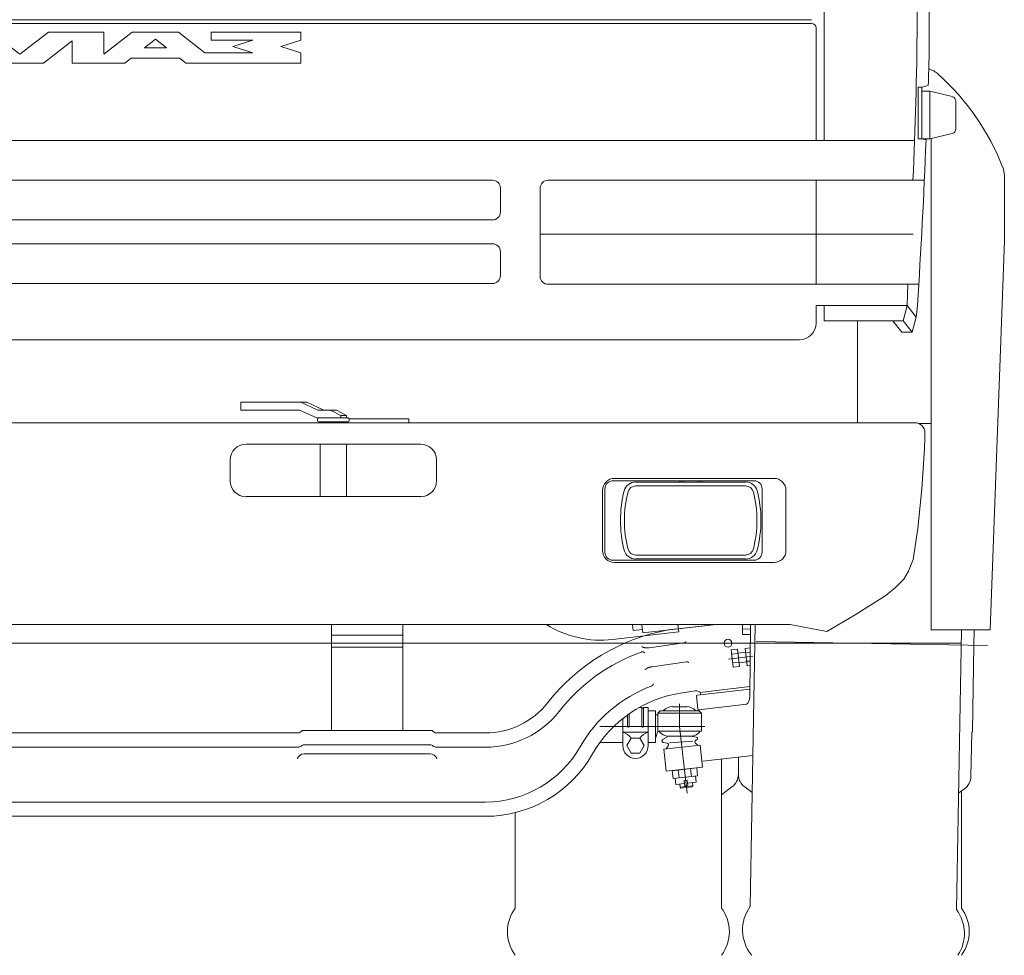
# Model space of a CAD drawing. Header units: metres. Extents: x -167 to 262, y -186 to 508.
# Tile 58 of 256: x 251.16 to 252.4, y -177.59 to -176.42. Entities that reach past the tile are written whole.
import ezdxf

# ---------------------------------------------------------------- set-up
doc = ezdxf.new("R2010")
doc.units = ezdxf.units.M
doc.header["$MEASUREMENT"] = 0

msp = doc.modelspace()

# ---------------------------------------------------------------- linework, layer by layer
at = {"color": 7, "linetype": 'Continuous', "lineweight": 13}
for p, q in [((252.174, -175.9734), (252.174, -176.567)), ((250.1666, -176.4151), (251.1623, -176.4151)), ((252.1581, -176.4197), (250.1666, -176.4197)), ((252.1581, -176.4151), (251.1623, -176.4151)), ((252.164, -176.4255), (252.164, -176.567)), ((251.1264, -176.4306), (251.1623, -176.4586)), ((251.1983, -176.4306), (251.1623, -176.4586)), ((251.2682, -176.4306), (251.1983, -176.4306)), ((251.2682, -176.4586), (251.2682, -176.4306)), ((251.3036, -176.4306), (251.2682, -176.4586)), ((251.3621, -176.4306), (251.3036, -176.4306)), ((251.3621, -176.4306), (251.395, -176.4566)), ((251.5159, -176.4306), (251.403, -176.4306)), ((251.403, -176.4306), (251.403, -176.4406)), ((251.5159, -176.4406), (251.5159, -176.4306)), ((251.2282, -176.4416), (251.1923, -176.4696)), ((251.2282, -176.4696), (251.2282, -176.4416)), ((251.3331, -176.4396), (251.3192, -176.4506)), ((251.347, -176.4506), (251.3192, -176.4506)), ((251.3331, -176.4396), (251.347, -176.4506)), ((251.403, -176.4406), (251.4555, -176.4406)), ((251.4555, -176.4406), (251.4305, -176.4486)), ((251.4305, -176.4486), (251.4555, -176.4566)), ((251.5159, -176.4406), (251.4909, -176.4486)), ((251.4909, -176.4486), (251.5159, -176.4566)), ((251.3023, -176.4636), (251.2947, -176.4696)), ((251.3635, -176.4636), (251.3023, -176.4636)), ((251.3635, -176.4636), (251.3711, -176.4696)), ((251.4555, -176.4566), (251.395, -176.4566)), ((251.5159, -176.4696), (251.5159, -176.4566)), ((251.1324, -176.4696), (251.1623, -176.4696)), ((251.1923, -176.4696), (251.1623, -176.4696)), ((251.2947, -176.4696), (251.2282, -176.4696)), ((251.5159, -176.4696), (251.3711, -176.4696)), ((252.2925, -176.5649), (252.2925, -176.5)), ((252.2925, -176.5), (252.2969, -176.5)), ((252.2969, -176.5), (252.305, -176.4978)), ((252.2969, -176.5), (252.2969, -176.5649)), ((252.2969, -176.5049), (252.3069, -176.5049)), ((252.3069, -176.5049), (252.3069, -176.5649)), ((252.3069, -176.5049), (252.3353, -176.5118)), ((252.3398, -176.5177), (252.3398, -176.5522)), ((252.3069, -176.5649), (252.3353, -176.558)), ((252.2879, -176.567), (250.0367, -176.567)), ((252.2925, -176.5649), (252.2969, -176.5649)), ((252.2969, -176.5649), (252.3069, -176.5649)), ((252.2969, -176.5649), (252.3023, -176.5663)), ((252.3089, -176.5644), (252.3089, -177.1821)), ((252.4008, -176.6113), (252.4008, -176.6927)), ((251.757, -176.6169), (250.5677, -176.6169)), ((252.3002, -176.6169), (251.8269, -176.6169)), ((252.164, -176.7478), (252.164, -176.6169)), ((251.767, -176.6269), (251.767, -176.6569)), ((251.8169, -176.6269), (251.8169, -176.7378)), ((251.757, -176.6669), (250.5677, -176.6669)), ((252.2863, -176.6847), (251.8169, -176.6847)), ((251.757, -176.6968), (250.5677, -176.6968)), ((252.3828, -177.1821), (252.4008, -176.693)), ((251.767, -176.7068), (251.767, -176.7368)), ((251.757, -176.7468), (250.5677, -176.7468)), ((251.8269, -176.7478), (252.2931, -176.7478)), ((252.2784, -176.7746), (252.164, -176.7746)), ((252.164, -176.7746), (252.164, -176.7966)), ((252.174, -176.7746), (252.174, -176.7936)), ((252.2784, -176.7746), (252.2734, -176.7936)), ((252.2784, -176.7746), (252.2899, -176.7891)), ((252.2734, -176.7936), (252.174, -176.7936)), ((252.216, -176.922), (252.216, -176.7936)), ((252.2604, -176.7936), (252.2719, -176.8081)), ((252.2734, -176.7936), (252.2849, -176.8081)), ((252.2899, -176.7891), (252.2849, -176.8081)), ((252.2719, -176.8081), (252.2849, -176.8081)), ((250.1816, -176.8175), (251.1623, -176.8175)), ((251.1623, -176.8175), (252.1431, -176.8175)), ((251.5233, -176.8959), (251.4406, -176.8959)), ((251.4406, -176.9059), (251.4406, -176.8959)), ((251.5374, -176.9059), (251.5158, -176.8959)), ((251.5449, -176.9059), (251.5233, -176.8959)), ((251.5142, -176.9059), (251.4406, -176.9059)), ((251.5358, -176.9159), (251.5142, -176.9059)), ((251.5606, -176.9059), (251.5374, -176.9059)), ((251.5661, -176.9129), (251.5531, -176.9059)), ((251.5735, -176.9129), (251.5606, -176.9059)), ((251.1623, -176.922), (250.0363, -176.922)), ((251.1623, -176.922), (252.2884, -176.922)), ((251.5753, -176.9159), (251.5358, -176.9159)), ((251.5369, -176.9194), (251.5369, -176.9174)), ((251.5753, -176.9209), (251.5384, -176.9209)), ((251.5403, -176.9219), (251.5403, -176.922)), ((251.5661, -176.9159), (251.5661, -176.9129)), ((251.5735, -176.9129), (251.5661, -176.9129)), ((251.5733, -176.9219), (251.5733, -176.922)), ((251.5735, -176.9159), (251.5735, -176.9129)), ((251.5767, -176.917), (251.6517, -176.917)), ((251.5768, -176.9194), (251.5768, -176.9174)), ((251.6517, -176.922), (251.6517, -176.917)), ((251.6517, -176.922), (252.2884, -176.922)), ((252.3089, -176.9227), (252.2926, -176.9227)), ((252.3009, -176.9404), (252.3009, -176.9344)), ((252.3004, -176.9549), (252.3009, -176.9404)), ((251.447, -176.9489), (251.6667, -176.9489)), ((251.5403, -176.9489), (251.5403, -177.0148)), ((251.5733, -176.9489), (251.5733, -177.0148)), ((252.2971, -177.0048), (252.3004, -176.9549)), ((251.427, -176.9949), (251.427, -176.9689)), ((251.6867, -176.9949), (251.6867, -176.9689)), ((251.9371, -176.9964), (252.0754, -176.9964)), ((251.9923, -176.9949), (251.9923, -176.9964)), ((251.9943, -176.9949), (251.9943, -176.9964)), ((251.9973, -176.9949), (251.9973, -176.9964)), ((252.0152, -176.9949), (252.0152, -176.9964)), ((252.0182, -176.9949), (252.0182, -176.9964)), ((252.0202, -176.9949), (252.0202, -176.9964)), ((251.9371, -177.0014), (252.0754, -177.0014)), ((252.2918, -177.0548), (252.2971, -177.0048)), ((251.447, -177.0148), (251.6667, -177.0148)), ((252.2861, -177.0937), (252.2918, -177.0548)), ((252.0754, -177.0882), (251.9371, -177.0882)), ((252.0754, -177.0932), (251.9371, -177.0932)), ((252.2804, -177.1087), (252.2861, -177.0937)), ((252.2637, -177.1292), (252.2742, -177.1187)), ((252.2742, -177.1187), (252.2804, -177.1087)), ((252.2518, -177.1392), (252.2637, -177.1292)), ((252.2133, -177.1636), (252.2518, -177.1392)), ((252.1775, -177.1846), (252.2133, -177.1636)), ((251.1623, -177.1756), (250.193, -177.1756)), ((251.1623, -177.1756), (252.1316, -177.1756)), ((251.5543, -177.3089), (251.5543, -177.1756)), ((251.6442, -177.3089), (251.6442, -177.1756)), ((251.9329, -177.1756), (251.9338, -177.1831)), ((251.9457, -177.1818), (251.9338, -177.1831)), ((251.945, -177.1756), (251.9462, -177.1861)), ((251.9908, -177.181), (251.9462, -177.1861)), ((252.0383, -177.1756), (251.9782, -177.1825)), ((251.9902, -177.1756), (251.9913, -177.185)), ((252.0383, -177.1756), (251.9908, -177.181)), ((252.0713, -177.1881), (252.0714, -177.1756)), ((252.0813, -177.1813), (252.0713, -177.1812)), ((252.0806, -177.2666), (252.0814, -177.1756)), ((252.0874, -177.1756), (252.0812, -177.53)), ((252.1775, -177.1846), (252.1316, -177.1756)), ((252.3089, -177.1821), (252.3828, -177.1821)), ((252.347, -177.1821), (252.3408, -177.5345)), ((252.3626, -177.2017), (252.363, -177.1821)), ((251.6442, -177.1891), (251.5543, -177.1891)), ((251.9913, -177.185), (251.9081, -177.1945)), ((252.0813, -177.1882), (252.0713, -177.1881)), ((252.3468, -177.1991), (249.9778, -177.1991)), ((251.6442, -177.2041), (251.5543, -177.2041)), ((251.9976, -177.1987), (251.9542, -177.2048)), ((252.057, -177.2076), (252.065, -177.2067)), ((252.065, -177.2067), (252.0675, -177.2285)), ((252.0749, -177.2056), (252.0811, -177.2049)), ((252.0749, -177.2056), (252.0774, -177.2274)), ((252.3798, -177.202), (252.0888, -177.1969)), ((252.3626, -177.2017), (252.3607, -177.3103)), ((252.0537, -177.219), (252.0845, -177.2155)), ((252.057, -177.2076), (252.0595, -177.2294)), ((252.0577, -177.2131), (252.0656, -177.2122)), ((252.0755, -177.2105), (252.0655, -177.2117)), ((252.0755, -177.211), (252.0811, -177.2104)), ((252.0009, -177.2226), (251.9576, -177.2287)), ((252.0589, -177.224), (252.0668, -177.2231)), ((252.0595, -177.2294), (252.0675, -177.2285)), ((252.0768, -177.2224), (252.0669, -177.2236)), ((252.0768, -177.2219), (252.081, -177.2215)), ((252.0774, -177.2274), (252.0809, -177.227)), ((252.0807, -177.2537), (252.0181, -177.2609)), ((252.012, -177.2592), (251.9958, -177.2615)), ((252.0135, -177.2654), (252.0154, -177.2818)), ((252.0144, -177.2643), (252.0807, -177.2567)), ((252.018, -177.2609), (252.0184, -177.2638)), ((251.9448, -177.28), (251.9413, -177.28)), ((251.9448, -177.28), (251.9448, -177.3039)), ((251.9468, -177.28), (251.9468, -177.3039)), ((251.9528, -177.28), (251.9468, -177.28)), ((251.9528, -177.28), (251.9528, -177.3279)), ((252.0013, -177.279), (251.9833, -177.279)), ((251.9923, -177.3039), (251.9923, -177.2753)), ((252.0165, -177.2827), (252.0766, -177.2758)), ((251.9208, -177.2938), (251.9208, -177.3279)), ((251.9268, -177.2892), (251.9268, -177.3039)), ((251.9288, -177.2878), (251.9288, -177.3039)), ((251.9618, -177.284), (251.9528, -177.284)), ((251.9618, -177.284), (251.9618, -177.3239)), ((251.9648, -177.289), (251.9618, -177.289)), ((251.9648, -177.287), (251.9678, -177.284)), ((251.9648, -177.287), (251.9648, -177.3099)), ((252.0198, -177.287), (251.9648, -177.287)), ((252.0168, -177.284), (251.9678, -177.284)), ((252.0165, -177.2827), (252.0148, -177.284)), ((252.0168, -177.284), (252.0198, -177.287)), ((252.0198, -177.287), (252.0198, -177.3099)), ((252.0242, -177.3039), (251.8921, -177.3039)), ((252.0018, -177.3876), (251.9923, -177.3039)), ((250.8125, -177.3119), (251.1623, -177.3119)), ((251.5122, -177.3119), (251.1623, -177.3119)), ((251.6812, -177.3089), (251.5174, -177.3089)), ((251.7481, -177.3119), (251.6864, -177.3119)), ((251.9208, -177.3109), (251.9528, -177.3109)), ((251.9648, -177.3099), (251.9618, -177.3189)), ((252.0198, -177.3099), (251.9648, -177.3099)), ((251.9783, -177.3159), (251.971, -177.3202)), ((252.0063, -177.3159), (251.9783, -177.3159)), ((252.0063, -177.3159), (252.0132, -177.3172)), ((252.3588, -177.3664), (252.3597, -177.3113)), ((252.3597, -177.3113), (252.3607, -177.3103)), ((250.8125, -177.3299), (251.1623, -177.3299)), ((251.5122, -177.3299), (251.1623, -177.3299)), ((251.6784, -177.3269), (251.5201, -177.3269)), ((251.7481, -177.3299), (251.6864, -177.3299)), ((251.9208, -177.3239), (251.892, -177.3239)), ((251.9618, -177.3239), (251.9528, -177.3239)), ((251.9716, -177.3239), (251.9768, -177.3249)), ((251.9724, -177.3324), (252.018, -177.3272)), ((251.9781, -177.328), (251.9754, -177.3321)), ((251.9797, -177.3242), (252.0088, -177.3222)), ((252.012, -177.3246), (252.0151, -177.3275)), ((252.0133, -177.3211), (252.0128, -177.3212)), ((252.0212, -177.355), (252.018, -177.3272)), ((251.6784, -177.3382), (251.5201, -177.3382)), ((251.9756, -177.3602), (251.9724, -177.3324)), ((252.0215, -177.3474), (252.0845, -177.3402)), ((252.0662, -177.3423), (252.0662, -177.3639)), ((251.9756, -177.3602), (252.0212, -177.355)), ((252.0452, -177.3447), (252.0452, -177.5322)), ((252.0139, -177.3558), (251.9829, -177.3594)), ((251.9841, -177.3693), (251.9829, -177.3594)), ((252.015, -177.3658), (251.9841, -177.3693)), ((251.9918, -177.3684), (251.9907, -177.3585)), ((252.0073, -177.3666), (252.0061, -177.3567)), ((252.0133, -177.374), (252.0124, -177.366)), ((252.015, -177.3658), (252.0139, -177.3558)), ((251.9875, -177.3769), (251.9866, -177.369)), ((251.9984, -177.3757), (251.9875, -177.3769)), ((251.9929, -177.3803), (251.9925, -177.3764)), ((252.0088, -177.3785), (251.9929, -177.3803)), ((251.9929, -177.3803), (251.994, -177.3812)), ((252.0079, -177.3796), (251.994, -177.3812)), ((252.002, -177.3713), (251.998, -177.3717)), ((251.998, -177.3717), (251.9988, -177.3787)), ((251.9988, -177.3787), (252.0027, -177.3782)), ((252.0027, -177.3782), (252.002, -177.3713)), ((252.0133, -177.374), (252.0024, -177.3752)), ((252.0079, -177.3796), (252.0088, -177.3785)), ((252.0088, -177.3785), (252.0084, -177.3746)), ((252.0452, -177.3896), (252.0582, -177.3798)), ((252.0837, -177.387), (252.0742, -177.3798)), ((252.3434, -177.3874), (252.3505, -177.3823)), ((252.3468, -177.3849), (252.3468, -177.5322)), ((250.5766, -177.3988), (251.1623, -177.3988)), ((251.7481, -177.3988), (251.1623, -177.3988)), ((250.5766, -177.4168), (251.1623, -177.4168)), ((251.7481, -177.4168), (251.1623, -177.4168)), ((251.7855, -177.4122), (251.7855, -177.5322))]:
    msp.add_line(p, q, dxfattribs=at)
for points in [[(252.2889, -175.9659, -0.021047), (252.3036, -176.2353), (252.3061, -176.4201, -0.014648), (252.305, -176.4978)], [(252.2599, -175.9841, -0.029085), (252.2872, -176.2353, -0.014079), (252.2911, -176.4201, -0.010326), (252.2858, -176.6169)], [(252.3023, -176.5663, -0.007076), (252.2914, -176.7746, -0.018251), (252.2899, -176.7891)]]:
    msp.add_lwpolyline(points, format="xyb", dxfattribs=at)
msp.add_lwpolyline([(252.2795, -176.7478), (252.2784, -176.7746)], dxfattribs=at)
for points in [[(251.9104, -177.0977, -0.414214), (251.8954, -177.0827), (251.8954, -177.0068, -0.414214), (251.9104, -176.9919), (252.1111, -176.9919, -0.414214), (252.1261, -177.0068), (252.1261, -177.0827, -0.414214), (252.1111, -177.0977)], [(251.9084, -177.0947), (252.0862, -177.0947, 0.414214), (252.0961, -177.0847), (252.0961, -177.0048, 0.414214), (252.0862, -176.9949), (251.9084, -176.9949, 0.414214), (251.8984, -177.0048), (251.8984, -177.0847, 0.414214)]]:
    msp.add_lwpolyline(points, format="xyb", close=True, dxfattribs=at)
at = {"color": 7, "linetype": 'Continuous', "lineweight": 13, "flags": 128}
for points in [[(251.9542, -177.2048), (251.9541, -177.2048), (251.9541, -177.2048), (251.954, -177.2048), (251.954, -177.2048), (251.9539, -177.2048), (251.9538, -177.2048), (251.9538, -177.2048), (251.9537, -177.2048), (251.9536, -177.2049), (251.9536, -177.2049), (251.9535, -177.2049), (251.9535, -177.2049), (251.9534, -177.2049), (251.9533, -177.2049), (251.9533, -177.2049), (251.9532, -177.2049), (251.9532, -177.2049), (251.9531, -177.2049), (251.953, -177.2049), (251.953, -177.2049), (251.9529, -177.2049), (251.9528, -177.2049), (251.9528, -177.2049), (251.9527, -177.2049), (251.9527, -177.2049), (251.9526, -177.2049), (251.9525, -177.2049), (251.9525, -177.2049), (251.9524, -177.2049), (251.9523, -177.2049), (251.9523, -177.2049), (251.9522, -177.2049), (251.9522, -177.2049), (251.9521, -177.2049), (251.952, -177.2049), (251.952, -177.2049), (251.9519, -177.2049), (251.9519, -177.205), (251.9518, -177.205), (251.9517, -177.205), (251.9517, -177.205), (251.9516, -177.205), (251.9515, -177.205), (251.9515, -177.205), (251.9514, -177.205), (251.9514, -177.205), (251.9513, -177.205), (251.9512, -177.205), (251.9512, -177.205), (251.9511, -177.205), (251.9511, -177.205), (251.951, -177.205), (251.9509, -177.205), (251.9509, -177.205), (251.9508, -177.205), (251.9508, -177.205), (251.9507, -177.205), (251.9506, -177.205), (251.9506, -177.205), (251.9505, -177.205), (251.9504, -177.205), (251.9504, -177.205), (251.9503, -177.2049), (251.9503, -177.2049), (251.9502, -177.2049), (251.9501, -177.2049), (251.9501, -177.2049), (251.95, -177.2049), (251.95, -177.2049), (251.9499, -177.2049), (251.9498, -177.2049), (251.9498, -177.2049), (251.9497, -177.2049), (251.9497, -177.2049), (251.9496, -177.2049), (251.9495, -177.2049), (251.9495, -177.2049), (251.9494, -177.2049), (251.9494, -177.2049), (251.9493, -177.2049), (251.9492, -177.2049), (251.9492, -177.2049), (251.9491, -177.2048), (251.9491, -177.2048), (251.949, -177.2048), (251.9489, -177.2048), (251.9489, -177.2048), (251.9488, -177.2048), (251.9488, -177.2048), (251.9487, -177.2048), (251.9487, -177.2048), (251.9486, -177.2048), (251.9485, -177.2048), (251.9485, -177.2047), (251.9484, -177.2047), (251.9484, -177.2047), (251.9483, -177.2047), (251.9482, -177.2047), (251.9482, -177.2047), (251.9481, -177.2047), (251.9481, -177.2047), (251.948, -177.2046), (251.9479, -177.2046), (251.9479, -177.2046), (251.9478, -177.2046), (251.9478, -177.2046), (251.9477, -177.2046), (251.9477, -177.2046), (251.9476, -177.2045), (251.9475, -177.2045), (251.9475, -177.2045), (251.9474, -177.2045), (251.9474, -177.2045), (251.9473, -177.2045), (251.9473, -177.2044), (251.9472, -177.2044), (251.9471, -177.2044), (251.9471, -177.2044), (251.947, -177.2044), (251.947, -177.2043), (251.9469, -177.2043), (251.9468, -177.2043), (251.9468, -177.2043), (251.9467, -177.2043), (251.9467, -177.2042), (251.9466, -177.2042), (251.9466, -177.2042), (251.9465, -177.2042), (251.9464, -177.2042), (251.9464, -177.2041), (251.9463, -177.2041), (251.9463, -177.2041), (251.9462, -177.2041), (251.9462, -177.204), (251.9461, -177.204), (251.9461, -177.204), (251.946, -177.204), (251.9459, -177.204), (251.9459, -177.2039), (251.9458, -177.2039), (251.9458, -177.2039), (251.9457, -177.2039), (251.9457, -177.2038), (251.9456, -177.2038), (251.9455, -177.2038), (251.9455, -177.2038), (251.9454, -177.2037), (251.9454, -177.2037), (251.9453, -177.2037), (251.9453, -177.2037), (251.9452, -177.2036), (251.9451, -177.2036), (251.9451, -177.2036), (251.945, -177.2036), (251.945, -177.2035), (251.9449, -177.2035), (251.9449, -177.2035), (251.9448, -177.2035), (251.9448, -177.2034), (251.9447, -177.2034)], [(251.9976, -177.1987), (251.9976, -177.1987), (251.9976, -177.1987), (251.9976, -177.1987), (251.9976, -177.1987), (251.9977, -177.1987), (251.9977, -177.1987), (251.9977, -177.1987), (251.9977, -177.1987), (251.9977, -177.1987), (251.9978, -177.1987), (251.9978, -177.1986), (251.9978, -177.1986), (251.9978, -177.1986), (251.9979, -177.1986), (251.9979, -177.1986), (251.9979, -177.1986), (251.9979, -177.1986), (251.9979, -177.1986), (251.998, -177.1986), (251.998, -177.1986), (251.998, -177.1986), (251.998, -177.1986), (251.998, -177.1986), (251.9981, -177.1986), (251.9981, -177.1986), (251.9981, -177.1986), (251.9981, -177.1985), (251.9981, -177.1985), (251.9982, -177.1985), (251.9982, -177.1985), (251.9982, -177.1985), (251.9982, -177.1985), (251.9982, -177.1985), (251.9983, -177.1985), (251.9983, -177.1985), (251.9983, -177.1985), (251.9983, -177.1985), (251.9983, -177.1985), (251.9983, -177.1985), (251.9984, -177.1985), (251.9984, -177.1985), (251.9984, -177.1984), (251.9984, -177.1984), (251.9984, -177.1984), (251.9985, -177.1984), (251.9985, -177.1984), (251.9985, -177.1984), (251.9985, -177.1984), (251.9985, -177.1984), (251.9986, -177.1984), (251.9986, -177.1984), (251.9986, -177.1984), (251.9986, -177.1984), (251.9986, -177.1984), (251.9987, -177.1983), (251.9987, -177.1983), (251.9987, -177.1983), (251.9987, -177.1983), (251.9987, -177.1983), (251.9987, -177.1983), (251.9988, -177.1983), (251.9988, -177.1983), (251.9988, -177.1983), (251.9988, -177.1983), (251.9988, -177.1983), (251.9989, -177.1982), (251.9989, -177.1982), (251.9989, -177.1982), (251.9989, -177.1982), (251.9989, -177.1982), (251.9989, -177.1982), (251.999, -177.1982), (251.999, -177.1982), (251.999, -177.1982), (251.999, -177.1982), (251.999, -177.1982), (251.9991, -177.1981), (251.9991, -177.1981), (251.9991, -177.1981), (251.9991, -177.1981), (251.9991, -177.1981), (251.9991, -177.1981), (251.9992, -177.1981), (251.9992, -177.1981), (251.9992, -177.1981), (251.9992, -177.198), (251.9992, -177.198), (251.9992, -177.198), (251.9993, -177.198), (251.9993, -177.198), (251.9993, -177.198), (251.9993, -177.198), (251.9993, -177.198), (251.9993, -177.1979), (251.9994, -177.1979), (251.9994, -177.1979), (251.9994, -177.1979), (251.9994, -177.1979), (251.9994, -177.1979), (251.9994, -177.1979), (251.9994, -177.1979), (251.9995, -177.1978), (251.9995, -177.1978), (251.9995, -177.1978), (251.9995, -177.1978), (251.9995, -177.1978), (251.9995, -177.1978), (251.9996, -177.1978), (251.9996, -177.1977), (251.9996, -177.1977), (251.9996, -177.1977), (251.9996, -177.1977), (251.9996, -177.1977), (251.9996, -177.1977), (251.9997, -177.1977), (251.9997, -177.1976), (251.9997, -177.1976), (251.9997, -177.1976), (251.9997, -177.1976), (251.9997, -177.1976), (251.9997, -177.1976), (251.9998, -177.1976), (251.9998, -177.1975), (251.9998, -177.1975), (251.9998, -177.1975), (251.9998, -177.1975), (251.9998, -177.1975), (251.9998, -177.1975), (251.9999, -177.1975), (251.9999, -177.1974), (251.9999, -177.1974), (251.9999, -177.1974), (251.9999, -177.1974), (251.9999, -177.1974), (251.9999, -177.1974), (251.9999, -177.1973), (252, -177.1973), (252, -177.1973), (252, -177.1973), (252, -177.1973), (252, -177.1973), (252, -177.1972), (252, -177.1972), (252.0001, -177.1972), (252.0001, -177.1972), (252.0001, -177.1972), (252.0001, -177.1972), (252.0001, -177.1971), (252.0001, -177.1971), (252.0001, -177.1971), (252.0002, -177.1971), (252.0002, -177.1971), (252.0002, -177.1971), (252.0002, -177.197), (252.0002, -177.197), (252.0002, -177.197), (252.0002, -177.197), (252.0002, -177.197), (252.0003, -177.197), (252.0003, -177.197)], [(251.944, -177.2103), (251.9441, -177.2102), (251.9441, -177.2102), (251.9441, -177.2102), (251.9442, -177.2102), (251.9442, -177.2102), (251.9442, -177.2102), (251.9443, -177.2102), (251.9443, -177.2102), (251.9443, -177.2102), (251.9443, -177.2102), (251.9444, -177.2101), (251.9444, -177.2101), (251.9444, -177.2101), (251.9445, -177.2101), (251.9445, -177.2101), (251.9445, -177.2101), (251.9446, -177.2101), (251.9446, -177.2101), (251.9446, -177.2101), (251.9447, -177.2101), (251.9447, -177.21), (251.9447, -177.21), (251.9448, -177.21), (251.9448, -177.21), (251.9448, -177.21), (251.9449, -177.21), (251.9449, -177.21), (251.9449, -177.21), (251.945, -177.21), (251.945, -177.21), (251.945, -177.21), (251.9451, -177.21), (251.9451, -177.21), (251.9451, -177.2099), (251.9452, -177.2099), (251.9452, -177.2099), (251.9452, -177.2099), (251.9452, -177.2099), (251.9453, -177.2099), (251.9453, -177.2099), (251.9453, -177.2099), (251.9454, -177.2099), (251.9454, -177.2099), (251.9454, -177.2099), (251.9455, -177.2099), (251.9455, -177.2099), (251.9455, -177.2099), (251.9456, -177.2099), (251.9456, -177.2099), (251.9456, -177.2099), (251.9457, -177.2099), (251.9457, -177.2099), (251.9457, -177.2099), (251.9457, -177.2098), (251.9458, -177.2098), (251.9458, -177.2098), (251.9458, -177.2098), (251.9459, -177.2098), (251.9459, -177.2098), (251.9459, -177.2098), (251.946, -177.2098), (251.946, -177.2098), (251.946, -177.2098), (251.946, -177.2098), (251.9461, -177.2098), (251.9461, -177.2098), (251.9461, -177.2098), (251.9462, -177.2098), (251.9462, -177.2098), (251.9462, -177.2099), (251.9462, -177.2099), (251.9463, -177.2099), (251.9463, -177.2099), (251.9463, -177.2099), (251.9464, -177.2099), (251.9464, -177.2099), (251.9464, -177.2099), (251.9464, -177.2099), (251.9465, -177.2099), (251.9465, -177.2099), (251.9465, -177.2099), (251.9466, -177.2099), (251.9466, -177.2099), (251.9466, -177.2099), (251.9466, -177.2099), (251.9467, -177.2099), (251.9467, -177.21), (251.9467, -177.21), (251.9467, -177.21), (251.9468, -177.21), (251.9468, -177.21), (251.9468, -177.21), (251.9469, -177.21), (251.9469, -177.21), (251.9469, -177.2101), (251.9469, -177.2101), (251.947, -177.2101), (251.947, -177.2101), (251.947, -177.2101), (251.947, -177.2101), (251.9471, -177.2101), (251.9471, -177.2102), (251.9471, -177.2102), (251.9471, -177.2102), (251.9472, -177.2102), (251.9472, -177.2102), (251.9472, -177.2102), (251.9472, -177.2103), (251.9473, -177.2103), (251.9473, -177.2103), (251.9473, -177.2103), (251.9473, -177.2103), (251.9474, -177.2103), (251.9474, -177.2104), (251.9474, -177.2104), (251.9474, -177.2104), (251.9474, -177.2104), (251.9475, -177.2104), (251.9475, -177.2105), (251.9475, -177.2105), (251.9475, -177.2105), (251.9476, -177.2105), (251.9476, -177.2105), (251.9476, -177.2106), (251.9476, -177.2106), (251.9477, -177.2106), (251.9477, -177.2106), (251.9477, -177.2107), (251.9477, -177.2107), (251.9478, -177.2107), (251.9478, -177.2107), (251.9478, -177.2107), (251.9478, -177.2108), (251.9478, -177.2108), (251.9479, -177.2108), (251.9479, -177.2108), (251.9479, -177.2109), (251.9479, -177.2109), (251.948, -177.2109), (251.948, -177.2109), (251.948, -177.211), (251.948, -177.211), (251.948, -177.211), (251.9481, -177.211), (251.9481, -177.2111), (251.9481, -177.2111), (251.9481, -177.2111), (251.9482, -177.2111), (251.9482, -177.2112), (251.9482, -177.2112), (251.9482, -177.2112), (251.9482, -177.2112), (251.9483, -177.2113), (251.9483, -177.2113), (251.9483, -177.2113), (251.9483, -177.2113), (251.9484, -177.2114), (251.9484, -177.2114), (251.9484, -177.2114), (251.9484, -177.2114)], [(251.9576, -177.2287), (251.9575, -177.2287), (251.9574, -177.2287), (251.9574, -177.2287), (251.9573, -177.2287), (251.9573, -177.2287), (251.9572, -177.2287), (251.9571, -177.2287), (251.9571, -177.2288), (251.957, -177.2288), (251.9569, -177.2288), (251.9569, -177.2288), (251.9568, -177.2288), (251.9568, -177.2288), (251.9567, -177.2288), (251.9566, -177.2288), (251.9566, -177.2289), (251.9565, -177.2289), (251.9565, -177.2289), (251.9564, -177.2289), (251.9563, -177.2289), (251.9563, -177.2289), (251.9562, -177.2289), (251.9562, -177.229), (251.9561, -177.229), (251.956, -177.229), (251.956, -177.229), (251.9559, -177.229), (251.9559, -177.229), (251.9558, -177.229), (251.9557, -177.2291), (251.9557, -177.2291), (251.9556, -177.2291), (251.9556, -177.2291), (251.9555, -177.2291), (251.9554, -177.2291), (251.9554, -177.2291), (251.9553, -177.2292), (251.9553, -177.2292), (251.9552, -177.2292), (251.9551, -177.2292), (251.9551, -177.2292), (251.955, -177.2292), (251.955, -177.2292), (251.9549, -177.2293), (251.9548, -177.2293), (251.9548, -177.2293), (251.9547, -177.2293), (251.9547, -177.2293), (251.9546, -177.2293), (251.9545, -177.2294), (251.9545, -177.2294), (251.9544, -177.2294), (251.9544, -177.2294), (251.9543, -177.2294), (251.9543, -177.2294), (251.9542, -177.2295), (251.9541, -177.2295), (251.9541, -177.2295), (251.954, -177.2295), (251.954, -177.2295), (251.9539, -177.2296), (251.9538, -177.2296), (251.9538, -177.2296), (251.9537, -177.2296), (251.9537, -177.2296), (251.9536, -177.2297), (251.9536, -177.2297), (251.9535, -177.2297), (251.9534, -177.2297), (251.9534, -177.2297), (251.9533, -177.2298), (251.9533, -177.2298), (251.9532, -177.2298), (251.9532, -177.2298), (251.9531, -177.2298), (251.9531, -177.2299), (251.953, -177.2299), (251.9529, -177.2299), (251.9529, -177.2299), (251.9528, -177.2299), (251.9528, -177.23), (251.9527, -177.23), (251.9527, -177.23), (251.9526, -177.23), (251.9526, -177.2301), (251.9525, -177.2301), (251.9524, -177.2301), (251.9524, -177.2301), (251.9523, -177.2302), (251.9523, -177.2302), (251.9522, -177.2302), (251.9522, -177.2302), (251.9521, -177.2303), (251.9521, -177.2303), (251.952, -177.2303), (251.952, -177.2304), (251.9519, -177.2304), (251.9519, -177.2304), (251.9518, -177.2304), (251.9517, -177.2305), (251.9517, -177.2305), (251.9516, -177.2305), (251.9516, -177.2306), (251.9515, -177.2306), (251.9515, -177.2306), (251.9514, -177.2306), (251.9514, -177.2307), (251.9513, -177.2307), (251.9513, -177.2307), (251.9512, -177.2308), (251.9512, -177.2308), (251.9511, -177.2308), (251.9511, -177.2309), (251.951, -177.2309), (251.951, -177.2309), (251.9509, -177.231), (251.9509, -177.231), (251.9508, -177.231), (251.9508, -177.2311), (251.9507, -177.2311), (251.9507, -177.2311), (251.9506, -177.2312), (251.9506, -177.2312), (251.9505, -177.2312), (251.9505, -177.2313), (251.9504, -177.2313), (251.9504, -177.2314), (251.9503, -177.2314), (251.9503, -177.2314), (251.9502, -177.2315), (251.9502, -177.2315), (251.9501, -177.2315), (251.9501, -177.2316), (251.95, -177.2316), (251.95, -177.2316), (251.9499, -177.2317), (251.9499, -177.2317), (251.9498, -177.2318), (251.9498, -177.2318), (251.9498, -177.2318), (251.9497, -177.2319), (251.9497, -177.2319), (251.9496, -177.232), (251.9496, -177.232), (251.9495, -177.232), (251.9495, -177.2321), (251.9494, -177.2321), (251.9494, -177.2321), (251.9493, -177.2322), (251.9493, -177.2322), (251.9492, -177.2323), (251.9492, -177.2323), (251.9491, -177.2323), (251.9491, -177.2324), (251.949, -177.2324), (251.949, -177.2325), (251.9489, -177.2325), (251.9489, -177.2325), (251.9488, -177.2326), (251.9488, -177.2326)], [(252.0009, -177.2226), (252.0009, -177.2226), (252.001, -177.2226), (252.001, -177.2226), (252.001, -177.2226), (252.001, -177.2226), (252.001, -177.2226), (252.0011, -177.2226), (252.0011, -177.2226), (252.0011, -177.2226), (252.0011, -177.2226), (252.0012, -177.2226), (252.0012, -177.2226), (252.0012, -177.2226), (252.0012, -177.2226), (252.0012, -177.2226), (252.0013, -177.2226), (252.0013, -177.2226), (252.0013, -177.2226), (252.0013, -177.2226), (252.0013, -177.2226), (252.0014, -177.2226), (252.0014, -177.2226), (252.0014, -177.2226), (252.0014, -177.2226), (252.0014, -177.2226), (252.0015, -177.2226), (252.0015, -177.2226), (252.0015, -177.2226), (252.0015, -177.2226), (252.0016, -177.2226), (252.0016, -177.2226), (252.0016, -177.2226), (252.0016, -177.2226), (252.0016, -177.2226), (252.0017, -177.2226), (252.0017, -177.2226), (252.0017, -177.2226), (252.0017, -177.2226), (252.0017, -177.2226), (252.0018, -177.2226), (252.0018, -177.2226), (252.0018, -177.2226), (252.0018, -177.2226), (252.0018, -177.2226), (252.0019, -177.2226), (252.0019, -177.2226), (252.0019, -177.2226), (252.0019, -177.2226), (252.0019, -177.2226), (252.002, -177.2226), (252.002, -177.2226), (252.002, -177.2226), (252.002, -177.2226), (252.002, -177.2226), (252.0021, -177.2226), (252.0021, -177.2226), (252.0021, -177.2226), (252.0021, -177.2226), (252.0021, -177.2226), (252.0022, -177.2226), (252.0022, -177.2226), (252.0022, -177.2226), (252.0022, -177.2226), (252.0022, -177.2226), (252.0023, -177.2227), (252.0023, -177.2227), (252.0023, -177.2227), (252.0023, -177.2227), (252.0023, -177.2227), (252.0024, -177.2227), (252.0024, -177.2227), (252.0024, -177.2227), (252.0024, -177.2227), (252.0024, -177.2227), (252.0025, -177.2227), (252.0025, -177.2227), (252.0025, -177.2227), (252.0025, -177.2227), (252.0025, -177.2227), (252.0026, -177.2227), (252.0026, -177.2227), (252.0026, -177.2227), (252.0026, -177.2227), (252.0026, -177.2227), (252.0027, -177.2228), (252.0027, -177.2228), (252.0027, -177.2228), (252.0027, -177.2228), (252.0027, -177.2228), (252.0028, -177.2228), (252.0028, -177.2228), (252.0028, -177.2228), (252.0028, -177.2228), (252.0028, -177.2228), (252.0029, -177.2228), (252.0029, -177.2228), (252.0029, -177.2228), (252.0029, -177.2228), (252.0029, -177.2229), (252.0029, -177.2229), (252.003, -177.2229), (252.003, -177.2229), (252.003, -177.2229), (252.003, -177.2229), (252.003, -177.2229), (252.0031, -177.2229), (252.0031, -177.2229), (252.0031, -177.2229), (252.0031, -177.2229), (252.0031, -177.223), (252.0031, -177.223), (252.0032, -177.223), (252.0032, -177.223), (252.0032, -177.223), (252.0032, -177.223), (252.0032, -177.223), (252.0033, -177.223), (252.0033, -177.223), (252.0033, -177.223), (252.0033, -177.2231), (252.0033, -177.2231), (252.0033, -177.2231), (252.0034, -177.2231), (252.0034, -177.2231), (252.0034, -177.2231), (252.0034, -177.2231), (252.0034, -177.2231), (252.0034, -177.2231), (252.0035, -177.2231), (252.0035, -177.2232), (252.0035, -177.2232), (252.0035, -177.2232), (252.0035, -177.2232), (252.0036, -177.2232), (252.0036, -177.2232), (252.0036, -177.2232), (252.0036, -177.2232), (252.0036, -177.2233), (252.0036, -177.2233), (252.0037, -177.2233), (252.0037, -177.2233), (252.0037, -177.2233), (252.0037, -177.2233), (252.0037, -177.2233), (252.0037, -177.2233), (252.0038, -177.2233), (252.0038, -177.2234), (252.0038, -177.2234), (252.0038, -177.2234), (252.0038, -177.2234), (252.0038, -177.2234), (252.0039, -177.2234), (252.0039, -177.2234), (252.0039, -177.2234), (252.0039, -177.2235), (252.0039, -177.2235), (252.004, -177.2235), (252.004, -177.2235), (252.004, -177.2235), (252.004, -177.2235)], [(251.9569, -177.2529), (251.9569, -177.2529), (251.9569, -177.2529), (251.957, -177.2529), (251.957, -177.2529), (251.957, -177.2529), (251.957, -177.2529), (251.9571, -177.2529), (251.9571, -177.2528), (251.9571, -177.2528), (251.9571, -177.2528), (251.9571, -177.2528), (251.9572, -177.2528), (251.9572, -177.2528), (251.9572, -177.2528), (251.9572, -177.2528), (251.9573, -177.2528), (251.9573, -177.2528), (251.9573, -177.2527), (251.9573, -177.2527), (251.9573, -177.2527), (251.9574, -177.2527), (251.9574, -177.2527), (251.9574, -177.2527), (251.9574, -177.2527), (251.9575, -177.2527), (251.9575, -177.2527), (251.9575, -177.2526), (251.9575, -177.2526), (251.9575, -177.2526), (251.9576, -177.2526), (251.9576, -177.2526), (251.9576, -177.2526), (251.9576, -177.2526), (251.9576, -177.2526), (251.9577, -177.2526), (251.9577, -177.2525), (251.9577, -177.2525), (251.9577, -177.2525), (251.9578, -177.2525), (251.9578, -177.2525), (251.9578, -177.2525), (251.9578, -177.2525), (251.9578, -177.2525), (251.9579, -177.2524), (251.9579, -177.2524), (251.9579, -177.2524), (251.9579, -177.2524), (251.9579, -177.2524), (251.958, -177.2524), (251.958, -177.2524), (251.958, -177.2524), (251.958, -177.2523), (251.958, -177.2523), (251.9581, -177.2523), (251.9581, -177.2523), (251.9581, -177.2523), (251.9581, -177.2523), (251.9581, -177.2523), (251.9582, -177.2523), (251.9582, -177.2522), (251.9582, -177.2522), (251.9582, -177.2522), (251.9582, -177.2522), (251.9582, -177.2522), (251.9583, -177.2522), (251.9583, -177.2522), (251.9583, -177.2521), (251.9583, -177.2521), (251.9583, -177.2521), (251.9584, -177.2521), (251.9584, -177.2521), (251.9584, -177.2521), (251.9584, -177.252), (251.9584, -177.252), (251.9584, -177.252), (251.9585, -177.252), (251.9585, -177.252), (251.9585, -177.252), (251.9585, -177.252), (251.9585, -177.2519), (251.9585, -177.2519), (251.9586, -177.2519), (251.9586, -177.2519), (251.9586, -177.2519), (251.9586, -177.2519), (251.9586, -177.2518), (251.9586, -177.2518), (251.9587, -177.2518), (251.9587, -177.2518), (251.9587, -177.2518), (251.9587, -177.2517), (251.9587, -177.2517), (251.9587, -177.2517), (251.9587, -177.2517), (251.9588, -177.2517), (251.9588, -177.2517), (251.9588, -177.2516), (251.9588, -177.2516), (251.9588, -177.2516), (251.9588, -177.2516), (251.9588, -177.2516), (251.9588, -177.2515), (251.9589, -177.2515), (251.9589, -177.2515), (251.9589, -177.2515), (251.9589, -177.2515), (251.9589, -177.2514), (251.9589, -177.2514), (251.9589, -177.2514), (251.9589, -177.2514), (251.959, -177.2514), (251.959, -177.2513), (251.959, -177.2513), (251.959, -177.2513), (251.959, -177.2513), (251.959, -177.2513), (251.959, -177.2512), (251.959, -177.2512), (251.959, -177.2512), (251.9591, -177.2512), (251.9591, -177.2511), (251.9591, -177.2511), (251.9591, -177.2511), (251.9591, -177.2511), (251.9591, -177.2511), (251.9591, -177.251), (251.9591, -177.251), (251.9591, -177.251), (251.9592, -177.251), (251.9592, -177.2509), (251.9592, -177.2509), (251.9592, -177.2509), (251.9592, -177.2509), (251.9592, -177.2509), (251.9592, -177.2508), (251.9592, -177.2508), (251.9592, -177.2508), (251.9592, -177.2508), (251.9593, -177.2507), (251.9593, -177.2507), (251.9593, -177.2507), (251.9593, -177.2507), (251.9593, -177.2507), (251.9593, -177.2506), (251.9593, -177.2506), (251.9593, -177.2506), (251.9593, -177.2506), (251.9593, -177.2505), (251.9593, -177.2505), (251.9594, -177.2505), (251.9594, -177.2505), (251.9594, -177.2505), (251.9594, -177.2504), (251.9594, -177.2504), (251.9594, -177.2504), (251.9594, -177.2504), (251.9594, -177.2503), (251.9594, -177.2503), (251.9594, -177.2503), (251.9594, -177.2503)]]:
    msp.add_lwpolyline(points, dxfattribs=at)
at = {"color": 7, "linetype": 'Continuous', "lineweight": 13}
msp.add_lwpolyline([(251.9423, -177.3184), (251.9477, -177.3279), (251.9423, -177.3374), (251.9313, -177.3374), (251.9258, -177.3279), (251.9313, -177.3184)], close=True, dxfattribs=at)
msp.add_circle((252.0532, -177.1991), 0.00499, dxfattribs=at)
for centre, radius, start, end in [((252.1581, -176.4255), 0.00589, 0, 90), ((252.2977, -176.5059), 0.03, 48.0842, 74.7572), ((252.1122, -176.7126), 0.3076, 21.3848, 48.0842), ((252.3338, -176.5177), 0.00599, 0, 76.373), ((252.3338, -176.5522), 0.00599, 283.627, 0), ((252.3708, -176.6113), 0.03, 0, 21.3848), ((251.757, -176.6269), 0.00999, 0, 90), ((251.8269, -176.6269), 0.00999, 90, 180), ((251.757, -176.6569), 0.00999, 270, 0), ((251.757, -176.7068), 0.00999, 0, 90), ((251.757, -176.7368), 0.00999, 270, 0), ((251.8269, -176.7378), 0.00999, 180, 270), ((252.1431, -176.7966), 0.0209, 270, 0), ((251.5384, -176.9174), 0.0015, 90, 180), ((251.5384, -176.9194), 0.0015, 180, 270), ((251.5393, -176.9219), 0.000999, 0, 90), ((251.5743, -176.9219), 0.000999, 90, 180), ((251.5753, -176.9174), 0.0015, 0, 90), ((251.5753, -176.9194), 0.0015, 270, 0), ((252.2884, -176.9344), 0.0125, 0, 90), ((251.447, -176.9689), 0.02, 90, 180), ((251.6667, -176.9689), 0.02, 0, 90), ((251.447, -176.9949), 0.02, 180, 270), ((251.6667, -176.9949), 0.02, 270, 0), ((251.9371, -177.0113), 0.015, 90, 165.632), ((252.0754, -177.0113), 0.015, 14.368, 90), ((252.0677, -177.0448), 0.1498, 165.632, 194.368), ((252.0677, -177.0448), 0.1448, 165.632, 194.368), ((251.9371, -177.0113), 0.00999, 90, 165.632), ((252.0754, -177.0113), 0.00999, 14.368, 90), ((251.9448, -177.0448), 0.1448, 345.632, 14.368), ((251.9448, -177.0448), 0.1498, 345.632, 14.368), ((251.9371, -177.0783), 0.015, 194.368, 270), ((251.9371, -177.0783), 0.00999, 194.368, 270), ((252.0754, -177.0783), 0.00999, 270, 345.632), ((252.0754, -177.0783), 0.015, 270, 345.632), ((251.8934, -177.0655), 0.1298, 238.0295, 276.5), ((252.0228, -177.4281), 0.2497, 100.3034, 141.8165), ((252.0228, -177.4281), 0.2317, 109.8887, 141.8165), ((252.0174, -177.4148), 0.1728, 110.4837, 150.4261), ((252.0174, -177.4148), 0.1548, 98, 150.4261), ((252.0131, -177.2671), 0.00799, 51.6365, 98), ((252.0145, -177.2653), 0.000999, 96.5, 186.5), ((252.0677, -177.2665), 0.0129, 310.1645, 359.4252), ((251.7481, -177.212), 0.0999, 270, 321.8165), ((251.9458, -177.28), 0.000999, 180, 0), ((251.9833, -177.2939), 0.015, 90, 138.1897), ((252.0013, -177.2939), 0.015, 41.8103, 90), ((251.7481, -177.212), 0.1179, 270, 321.8165), ((252.0164, -177.2817), 0.000999, 186.5, 276.5), ((251.9278, -177.3039), 0.000999, 180, 0), ((251.9458, -177.3039), 0.000999, 180, 0), ((251.5122, -177.3059), 0.00599, 270, 330), ((251.6864, -177.3059), 0.00599, 210, 270), ((251.9155, -177.3295), 0.0193, 35.0023, 74.0006), ((251.9581, -177.3295), 0.0193, 105.9994, 144.9977), ((251.9783, -177.3009), 0.015, 216.8699, 270), ((252.0063, -177.3009), 0.015, 270, 323.1301), ((252.0128, -177.3191), 0.002, 285.5924, 79.6677), ((251.5122, -177.3239), 0.00599, 270, 311.4096), ((251.5201, -177.3329), 0.00599, 90, 131.4096), ((251.6784, -177.3329), 0.00599, 48.5904, 90), ((251.6864, -177.3239), 0.00599, 228.5904, 270), ((251.7481, -177.262), 0.1368, 270, 330.4261), ((251.9368, -177.3279), 0.016, 180, 0), ((251.9721, -177.3219), 0.002, 120.5047, 258.1424), ((251.9764, -177.3269), 0.002, 326.6944, 78.1424), ((252.0133, -177.3231), 0.002, 105.5924, 226.3056), ((251.521, -177.3493), 0.0111, 94.8011, 152.6617), ((251.6775, -177.3493), 0.0111, 27.3383, 85.1989), ((251.7481, -177.262), 0.1548, 270, 330.4261), ((252.0462, -177.3639), 0.02, 306.8351, 0), ((252.0862, -177.3639), 0.02, 180, 233.1649), ((252.3388, -177.3661), 0.02, 305.8351, 359), ((251.8257, -177.5619), 0.0499, 143.559, 216.441), ((252.005, -177.5619), 0.0499, 323.559, 36.441), ((252.1214, -177.5596), 0.0499, 143.559, 219.7315), ((252.3007, -177.5642), 0.0499, 326.7401, 36.441), ((252.3067, -177.5619), 0.0499, 323.559, 36.441)]:
    msp.add_arc(centre, radius, start, end, dxfattribs=at)

doc.saveas('drawing.dxf')
